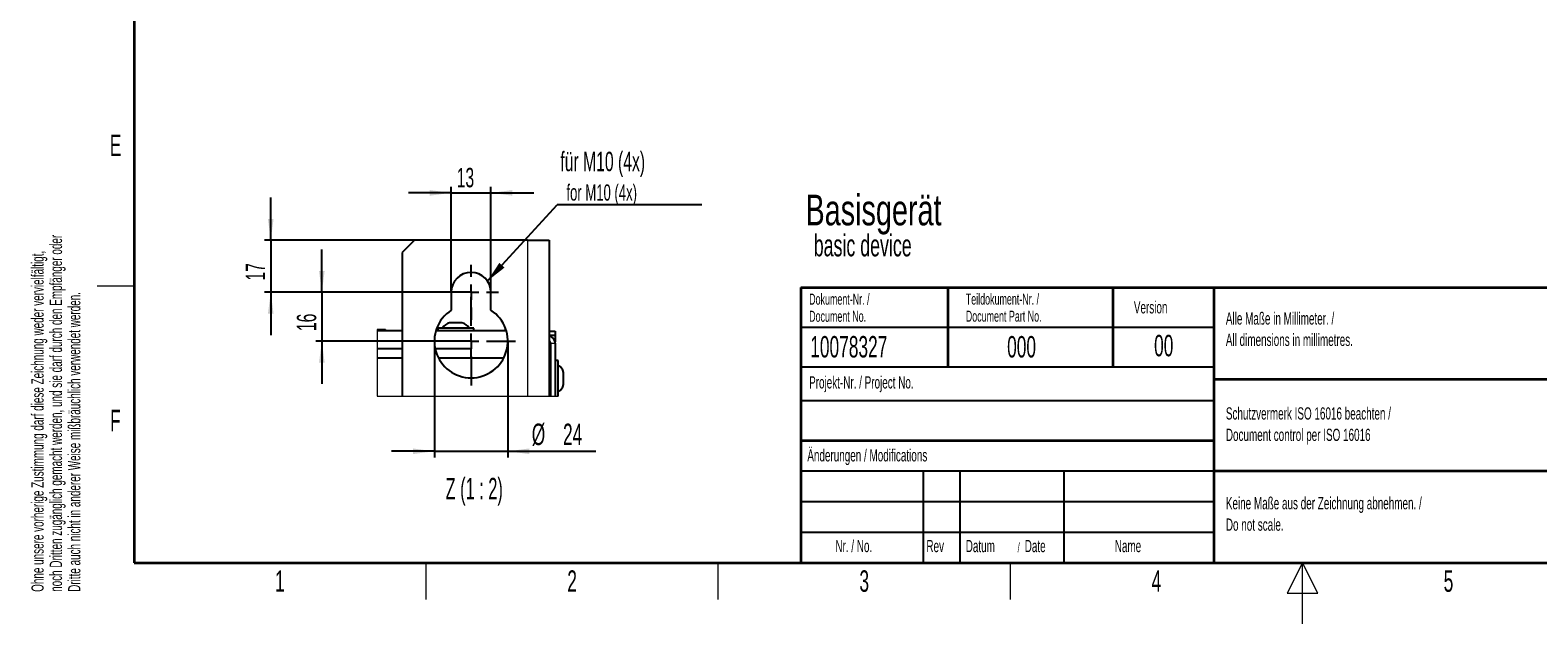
# Model space of a CAD drawing. Header units: millimetres. Extents: x 5 to 418, y 2 to 292.
# Tile 1 of 53: x 9 to 255, y 2 to 99. Entities that reach past the tile are written whole.
import ezdxf

# ---------------------------------------------------------------- set-up
doc = ezdxf.new("R2010")
doc.units = ezdxf.units.MM
doc.layers.add('SLD-0', color=7, linetype='Continuous')
doc.styles.add('SLDTEXTSTYLE0', font='TXT', dxfattribs={"width": 0.7})
doc.styles.add('SLDTEXTSTYLE1', font='TXT', dxfattribs={"width": 0.605})
doc.styles.add('SLDTEXTSTYLE3', font='TXT', dxfattribs={"width": 0.57})
doc.dimstyles.new('SLDDIMSTYLE5', dxfattribs={"dimtxt": 3.081982, "dimasz": 3.5, "dimexe": 0, "dimexo": 0.0625, "dimgap": 0.770496, "dimtad": 1, "dimlfac": 2, "dimrnd": 1e-09, "dimzin": 12, "dimdsep": 46, "dimtxsty": 'SLDTEXTSTYLE1', "dimsah": 1, "dimcen": 0.09, "dimadec": 0, "dimazin": 3, "dimtfac": 1, "dimtmove": 0, "dimatfit": 0, "dimfxl": 1, "dimfrac": 2, "dimtolj": 1, "dimtzin": 12, "dimarcsym": 0})
doc.dimstyles.new('SLDDIMSTYLE6', dxfattribs={"dimtxt": 3.5, "dimasz": 3.5, "dimexe": 0, "dimexo": 0.0625, "dimgap": 0.875, "dimtad": 1, "dimlfac": 2, "dimrnd": 1e-09, "dimzin": 12, "dimdsep": 46, "dimtxsty": 'SLDTEXTSTYLE1', "dimsah": 1, "dimcen": 0.09, "dimadec": 0, "dimazin": 3, "dimtfac": 1, "dimtmove": 0, "dimatfit": 0, "dimfxl": 1, "dimfrac": 2, "dimtolj": 1, "dimtzin": 12, "dimarcsym": 0})
doc.dimstyles.new('SLDDIMSTYLE7', dxfattribs={"dimtxt": 0.18, "dimasz": 3.5, "dimexe": 0, "dimexo": 0.0625, "dimgap": 0, "dimtad": 0, "dimtih": 1, "dimtoh": 1, "dimdec": 0, "dimrnd": 1e-09, "dimzin": 0, "dimdsep": 46, "dimtxsty": 'Standard', "dimsah": 1, "dimcen": 0.09, "dimadec": 0, "dimazin": 0, "dimtfac": 3.5, "dimtdec": 0, "dimtofl": 0, "dimtmove": 0, "dimatfit": 3, "dimfxl": 1, "dimfrac": 2, "dimtolj": 1, "dimtzin": 0, "dimarcsym": 0})

# ---------------------------------------------------------------- blocks, each defined once
blk = doc.blocks.new('_D_9')
at = {"layer": 'SLD-0', "color": 7}
for p, q in [((48.35, 64.72), (48.35, 71.72)), ((71.84, 64.72), (47.35, 64.72)), ((48.35, 64.72), (48.35, 56.22)), ((81.09, 56.22), (47.35, 56.22)), ((48.35, 56.22), (48.35, 49.22))]:
    blk.add_line(p, q, dxfattribs=at)
for points in [[(48.35, 64.72), (48.81, 68.22), (47.89, 68.22)], [(48.35, 56.22), (47.89, 52.72), (48.81, 52.72)]]:
    blk.add_solid(points, dxfattribs=at)
at = {"layer": 'SLD-0', "color": 7, "insert": (44.26, 58.12), "char_height": 3.175, "attachment_point": 1, "rotation": 90, "style": 'SLDTEXTSTYLE1'}
blk.add_mtext('17', dxfattribs=at)
blk = doc.blocks.new('_D_10')
at = {"layer": 'SLD-0', "color": 7}
for p, q in [((56.7, 56.22), (56.7, 63.22)), ((81.09, 56.22), (55.7, 56.22)), ((56.7, 56.22), (56.7, 48.22)), ((81.09, 48.22), (55.7, 48.22)), ((56.7, 48.22), (56.7, 41.22))]:
    blk.add_line(p, q, dxfattribs=at)
for points in [[(56.7, 56.22), (57.16, 59.72), (56.24, 59.72)], [(56.7, 48.22), (56.24, 44.72), (57.16, 44.72)]]:
    blk.add_solid(points, dxfattribs=at)
at = {"layer": 'SLD-0', "color": 7, "insert": (52.61, 49.87), "char_height": 3.175, "attachment_point": 1, "rotation": 90, "style": 'SLDTEXTSTYLE1'}
blk.add_mtext('16', dxfattribs=at)
blk = doc.blocks.new('_D_11')
at = {"layer": 'SLD-0', "color": 7}
for p, q in [((77.84, 72.47), (70.84, 72.47)), ((77.84, 56.22), (77.84, 73.47)), ((77.84, 72.47), (84.34, 72.47)), ((84.34, 56.22), (84.34, 73.47)), ((84.34, 72.47), (91.34, 72.47))]:
    blk.add_line(p, q, dxfattribs=at)
for points in [[(77.84, 72.47), (74.34, 72.93), (74.34, 72.01)], [(84.34, 72.47), (87.84, 72.01), (87.84, 72.93)]]:
    blk.add_solid(points, dxfattribs=at)
at = {"layer": 'SLD-0', "color": 7, "insert": (78.74, 76.56), "char_height": 3.175, "attachment_point": 1, "style": 'SLDTEXTSTYLE1'}
blk.add_mtext('13', dxfattribs=at)
blk = doc.blocks.new('_D_12')
at = {"layer": 'SLD-0', "color": 7}
for p, q in [((75.09, 48.22), (75.09, 29.22)), ((87.09, 48.22), (87.09, 29.22)), ((75.09, 30.22), (68.09, 30.22)), ((75.09, 30.22), (87.09, 30.22)), ((87.09, 30.22), (101.46, 30.22))]:
    blk.add_line(p, q, dxfattribs=at)
for points in [[(75.09, 30.22), (71.59, 30.68), (71.59, 29.76)], [(87.09, 30.22), (90.59, 29.76), (90.59, 30.68)]]:
    blk.add_solid(points, dxfattribs=at)
at = {"layer": 'SLD-0', "color": 7, "char_height": 3.5, "attachment_point": 1, "style": 'SLDTEXTSTYLE1'}
for s, insert in [('%%c', (91.01, 34.74)), ('24', (96.12, 34.74))]:
    blk.add_mtext(s, dxfattribs=dict(at, insert=insert))
blk = doc.blocks.new('SW_NOTE_0')
at = {"layer": 'SLD-0', "color": 0}
blk.add_line((23.63, 0), (0, 0), dxfattribs=at)
at = {"layer": 'SLD-0', "color": 0, "attachment_point": 1, "style": 'SLDTEXTSTYLE1'}
for s, insert, char_height in [('für M10 (4x)', (0.5, 8.7), 3.175), ('for M10 (4x)', (1.49, 3.36), 2.6458)]:
    blk.add_mtext(s, dxfattribs=dict(at, insert=insert, char_height=char_height))
blk = doc.blocks.new('SW_CENTERMARKSYMBOL_6')
at = {"layer": 'SLD-0', "color": 0}
for p, q in [((0, 2.5), (0, 4.5)), ((-2.5, 0), (-4.5, 0)), ((0, 0), (-1.25, 0)), ((0, 0), (0, 1.25)), ((0, 0), (0, -1.25)), ((0, 0), (1.25, 0)), ((2.5, 0), (4.5, 0)), ((0, -2.5), (0, -4.5))]:
    blk.add_line(p, q, dxfattribs=at)
blk = doc.blocks.new('SW_CENTERMARKSYMBOL_7')
at = {"layer": 'SLD-0', "color": 0}
for p, q in [((0, 2.5), (0, 7.25)), ((-2.5, 0), (-7.25, 0)), ((0, 0), (-1.25, 0)), ((0, 0), (0, 1.25)), ((0, 0), (0, -1.25)), ((0, 0), (1.25, 0)), ((2.5, 0), (7.25, 0)), ((0, -2.5), (0, -7.25))]:
    blk.add_line(p, q, dxfattribs=at)

msp = doc.modelspace()

# ---------------------------------------------------------------- linework, layer by layer
at = {"color": 7, "linetype": 'Continuous', "lineweight": 25}
for p, q in [((71.8401, 64.7246), (69.8401, 62.7246)), ((90.3401, 64.7246), (71.8401, 64.7246)), ((90.3401, 64.7246), (93.8401, 64.7246)), ((93.8401, 64.7246), (93.8401, 39.2518)), ((69.8401, 62.7246), (69.8401, 39.2518)), ((77.8401, 56.2246), (77.8401, 53.2682)), ((84.3401, 53.2682), (84.3401, 56.2246)), ((65.748, 50.1246), (67.0901, 50.1246)), ((65.748, 49.9746), (69.8401, 49.9746)), ((67.0901, 49.9746), (67.0901, 50.1246)), ((75.351, 49.9746), (86.8292, 49.9746)), ((75.6401, 50.3746), (75.6401, 49.9746)), ((81.1555, 50.3746), (75.6401, 50.3746)), ((79.4597, 51.2246), (77.5901, 51.2246)), ((79.5901, 51.2246), (79.4597, 51.2246)), ((81.5401, 50.3746), (81.1555, 50.3746)), ((81.5401, 49.9746), (81.5401, 50.3746)), ((86.6401, 50.3746), (86.6401, 49.9746)), ((86.6917, 50.3746), (86.6401, 50.3746)), ((93.8401, 49.8746), (94.8401, 49.8746)), ((94.8401, 49.8746), (94.8401, 49.1246)), ((69.8401, 46.9746), (65.748, 46.9746)), ((81.0901, 46.9746), (75.2217, 46.9746)), ((81.0901, 45.4746), (81.0901, 46.9746)), ((94.8401, 49.1246), (93.8401, 49.1246)), ((93.8401, 47.9746), (94.08, 47.9746)), ((94.0901, 49.0202), (94.0901, 49.1246)), ((94.0901, 47.8746), (94.0901, 39.2518)), ((94.8401, 48.1246), (94.8148, 48.1246)), ((94.8401, 49.1246), (94.8401, 48.1246)), ((94.8401, 47.8746), (94.8401, 48.1246)), ((94.8401, 47.8746), (94.8401, 39.2518)), ((65.748, 45.4746), (69.8401, 45.4746)), ((75.7574, 45.4746), (86.4228, 45.4746)), ((95.3401, 45.0746), (94.8401, 45.0746)), ((95.3401, 39.2518), (95.3401, 45.0746)), ((96.1901, 41.1246), (96.1901, 43.1246))]:
    msp.add_line(p, q, dxfattribs=at)
at = {"color": 7, "linetype": 'Continuous', "lineweight": 18}
for p, q in [((90.3401, 64.7246), (90.3401, 39.2518)), ((94.0901, 47.8746), (94.8401, 47.8746))]:
    msp.add_line(p, q, dxfattribs=at)
at = {"color": 7, "linetype": 'Continuous', "lineweight": 18, "flags": 128}
msp.add_lwpolyline([(65.748, 50.1246), (65.748, 49.9746), (65.748, 46.9746), (65.748, 45.4746), (65.748, 39.2518), (69.8401, 39.2518), (90.3401, 39.2518), (93.8401, 39.2518), (94.0901, 39.2518), (94.8401, 39.2518), (95.3401, 39.2518)], dxfattribs=at)
at = {"color": 7, "linetype": 'Continuous', "lineweight": 25}
for centre, radius, start, end in [((81.0901, 56.2246), 3.25, 0.000131, 179.999869), ((81.0901, 48.2246), 6, 122.797193, 57.202807), ((78.0652, 49.2818), 2, 103.740991, 146.880686), ((79.115, 49.2819), 2, 33.118735, 76.259252), ((93.5901, 47.8746), 1.25, 0.000793, 78.462524), ((93.59, 47.8746), 0.5001, 0.003604, 59.995741), ((94.2474, 42.6496), 1.9999, 13.740185, 56.881966), ((94.2474, 41.5996), 1.9999, 303.118034, 346.259815)]:
    msp.add_arc(centre, radius, start, end, dxfattribs=at)
at = {"layer": 'SLD-0', "lineweight": 35}
for p, q in [((26, 282.5), (26, 12)), ((135, 57), (408, 57)), ((135, 57), (135, 12)), ((159, 57), (159, 44)), ((186, 57), (186, 44)), ((202.5, 57), (202.5, 12)), ((202.5, 42), (259, 42)), ((135, 32), (202.5, 32)), ((202.5, 27), (259, 27)), ((26, 12), (408, 12)), ((135, 12), (408, 12))]:
    msp.add_line(p, q, dxfattribs=at)
at = {"layer": 'SLD-0', "lineweight": 18}
for p, q in [((20, 57.25), (26, 57.25)), ((73.75, 6), (73.75, 12)), ((121.5, 6), (121.5, 12)), ((169.25, 6), (169.25, 12)), ((217, 12), (214.5, 7)), ((217, 2), (217, 12)), ((219.5, 7), (217, 12)), ((214.5, 7), (219.5, 7))]:
    msp.add_line(p, q, dxfattribs=at)
at = {"layer": 'SLD-0'}
for p, q in [((135, 50.5), (202.5, 50.5)), ((135, 38.5), (202.5, 38.5)), ((135, 27), (202.5, 27)), ((155, 27), (155, 12)), ((161, 27), (161, 12)), ((178, 27), (178, 12)), ((135, 22), (202.5, 22)), ((135, 17), (202.5, 17))]:
    msp.add_line(p, q, dxfattribs=at)
at = {"layer": 'SLD-0', "lineweight": 25}
msp.add_line((135, 44), (202.5, 44), dxfattribs=at)

# ---------------------------------------------------------------- block references
at = {"layer": 'SLD-0', "color": 7}
for name, p in [('SW_NOTE_0', (95.1875, 70.4926)), ('SW_CENTERMARKSYMBOL_6', (81.0901, 56.2246)), ('SW_CENTERMARKSYMBOL_7', (81.0901, 48.2246))]:
    msp.add_blockref(name, p, dxfattribs=at)

# ---------------------------------------------------------------- texts
at = {"layer": 'SLD-0', "char_height": 2, "attachment_point": 1, "rotation": 90, "style": 'SLDTEXTSTYLE1'}
for s, insert in [('noch Dritten zugänglich gemacht werden, und sie darf durch den Empfänger oder', (12.2299, 7.2381)), ('Ohne unsere vorherige Zustimmung darf diese Zeichnung weder vervielfältigt,', (9.2299, 7.2381)), ('Dritte auch nicht in anderer Weise mißbräuchlich verwendet werden.', (15.2299, 7.2381))]:
    msp.add_mtext(s, dxfattribs=dict(at, insert=insert))
at = {"layer": 'SLD-0'}
for s, insert, char_height, attachment_point, style in [('E', (22.9816, 82.0011), 3.5, 2, 'SLDTEXTSTYLE1'), ('Dokument-Nr. /', (136.354, 55.9891), 1.8, 1, 'SLDTEXTSTYLE1'), ('Teildokument-Nr. /', (161.9554, 56.0073), 1.8, 1, 'SLDTEXTSTYLE1'), ('Version', (189.4285, 54.7601), 2, 1, 'SLDTEXTSTYLE1'), ('Document No.', (136.354, 53.1891), 1.8, 1, 'SLDTEXTSTYLE1'), ('Document Part No.', (161.9554, 53.2073), 1.8, 1, 'SLDTEXTSTYLE1'), ('Alle Maße in Millimeter. /', (204.464, 52.9388), 2, 1, 'SLDTEXTSTYLE1'), ('00', (194.3073, 49.2527), 3.5, 2, 'SLDTEXTSTYLE1'), ('All dimensions in millimetres.', (204.464, 49.4388), 2, 1, 'SLDTEXTSTYLE1'), ('10078327', (136.5297, 49.0581), 3.5, 1, 'SLDTEXTSTYLE1'), ('000', (168.711, 49.0581), 3.5, 1, 'SLDTEXTSTYLE1'), ('Projekt-Nr. / Project No.', (136.3454, 42.4834), 2, 1, 'SLDTEXTSTYLE1'), ('F', (22.9536, 37.0011), 3.5, 2, 'SLDTEXTSTYLE1'), ('Schutzvermerk ISO 16016 beachten /', (204.464, 37.4058), 2, 1, 'SLDTEXTSTYLE1'), ('Document control per ISO 16016', (204.464, 33.9058), 2, 1, 'SLDTEXTSTYLE1'), ('Änderungen / Modifications', (136.0531, 30.5619), 2, 1, 'SLDTEXTSTYLE1'), ('Z (1 : 2)', (81.6128, 25.8757), 3.5, 2, 'SLDTEXTSTYLE3'), ('Keine Maße aus der Zeichnung abnehmen. /', (204.464, 22.729), 2, 1, 'SLDTEXTSTYLE1'), ('Do not scale.', (204.464, 19.229), 2, 1, 'SLDTEXTSTYLE1'), ('Nr. / No.', (140.6365, 15.7244), 2, 1, 'SLDTEXTSTYLE1'), ('Rev', (155.5183, 15.7244), 2, 1, 'SLDTEXTSTYLE1'), ('Datum', (161.9462, 15.7244), 2, 1, 'SLDTEXTSTYLE1'), ('/', (170.4292, 15.2243), 1.5, 1, 'SLDTEXTSTYLE1'), ('Date', (171.5854, 15.7244), 2, 1, 'SLDTEXTSTYLE1'), ('Name', (186.3108, 15.729), 2, 1, 'SLDTEXTSTYLE1'), ('1', (49.8527, 10.743), 3.5, 2, 'SLDTEXTSTYLE1'), ('2', (97.6027, 10.743), 3.5, 2, 'SLDTEXTSTYLE1'), ('3', (145.3527, 10.743), 3.5, 2, 'SLDTEXTSTYLE1'), ('4', (193.1027, 10.743), 3.5, 2, 'SLDTEXTSTYLE1'), ('5', (240.8527, 10.743), 3.5, 2, 'SLDTEXTSTYLE1')]:
    msp.add_mtext(s, dxfattribs=dict(at, insert=insert, char_height=char_height, attachment_point=attachment_point, style=style))
at = {"layer": 'SLD-0', "color": 7, "attachment_point": 1}
for s, insert, char_height, style in [('Basisgerät', (135.7557, 72.1915), 5.02708, 'SLDTEXTSTYLE0'), ('basic device', (137.104, 65.6875), 3.5956, 'SLDTEXTSTYLE1')]:
    msp.add_mtext(s, dxfattribs=dict(at, insert=insert, char_height=char_height, style=style))

# ---------------------------------------------------------------- dimensions: what is measured, and where the dimension line sits
at = {"layer": 'SLD-0', "color": 7}
dim = msp.add_linear_dim(base=(84.3401, 72.4717), p1=(77.8401, 56.2246), p2=(84.3401, 56.2246), dimstyle='SLDDIMSTYLE5', dxfattribs=at)
dim.commit()
dim.dimension.update_dxf_attribs({"geometry": '_D_11', "text_midpoint": (81.0901, 72.4717), "dimtype": 160})
for base, p1, p2, picture, middle in [((48.3483, 56.2246), (71.8401, 64.7246), (81.0901, 56.2246), '_D_9', (48.3483, 60.4746)), ((56.7027, 48.2246), (81.0901, 56.2246), (81.0901, 48.2246), '_D_10', (56.7027, 52.2246))]:
    dim = msp.add_linear_dim(base=base, p1=p1, p2=p2, angle=90, dimstyle='SLDDIMSTYLE5', dxfattribs=at)
    dim.commit()
    dim.dimension.update_dxf_attribs({"geometry": picture, "text_midpoint": middle, "dimtype": 160})
dim = msp.add_linear_dim(base=(87.0901, 32.9942), p1=(75.0901, 48.2246), p2=(87.0901, 48.2246), text='%%c<>', dimstyle='SLDDIMSTYLE6', dxfattribs=at)
dim.commit()
dim.dimension.update_dxf_attribs({"geometry": '_D_12', "text_midpoint": (96.2385, 32.9942), "dimtype": 160})

# ---------------------------------------------------------------- leaders
msp.add_leader([(83.7701, 58.0631), (95.1875, 70.4926)], dimstyle='SLDDIMSTYLE7', dxfattribs=at)

doc.saveas('drawing.dxf')
